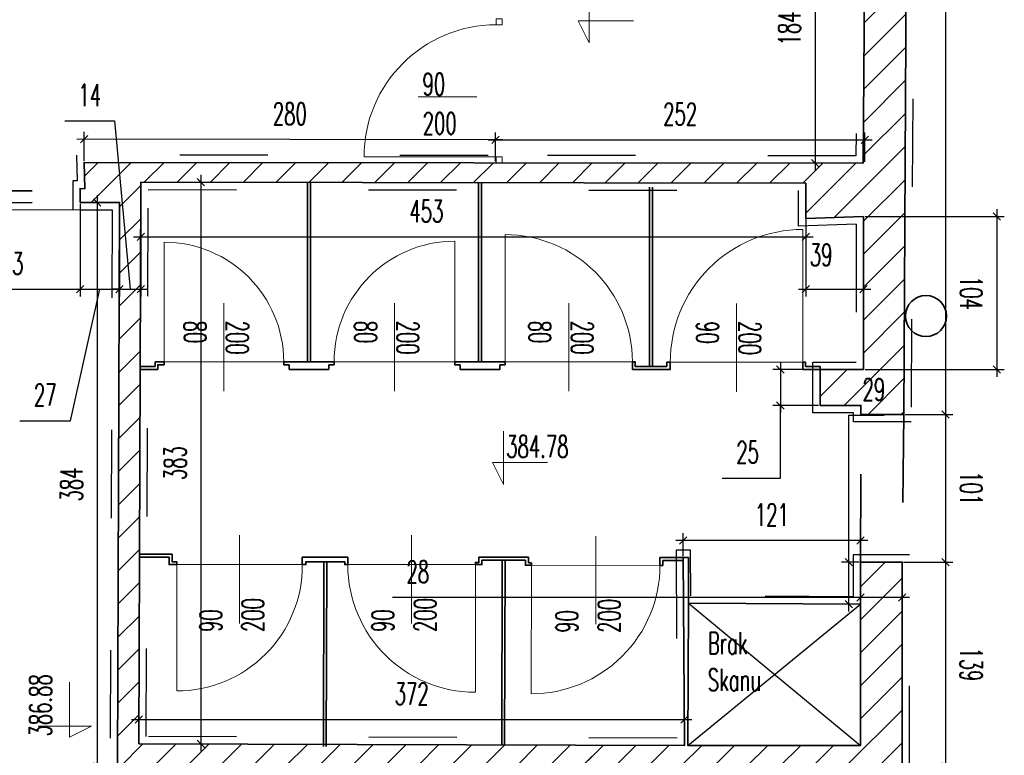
# Model space of a CAD drawing. Header units: millimetres. Extents: x 19887 to 192597, y -14203 to 39042.
# Tile 250 of 256: x 81637 to 82307, y -8959 to -8458. Entities that reach past the tile are written whole.
import ezdxf

# ---------------------------------------------------------------- set-up
doc = ezdxf.new("R2010")
doc.units = ezdxf.units.MM
doc.linetypes.add('ACAD_ISO03W100', pattern=[30, 12, -18])
doc.layers.get('Defpoints').update_dxf_attribs({"color": 4})
for name, color, linetype, lineweight in [('Basen_rzut_poziom_1_obrys', 252, 'Continuous', 35), ('Drzwi', 2, 'Continuous', 5), ('koty wysokościowe', 252, 'Continuous', 0), ('Schody', 252, 'Continuous', 5), ('Ściany', 7, 'Continuous', 25)]:
    doc.layers.add(name, color=color, linetype=linetype, lineweight=lineweight)
for name, color, linetype in [('Opis', 252, 'Continuous'), ('Sufit podwieszany', 252, 'Continuous'), ('Wymiarowanie', 3, 'Continuous'), ('Wypełnienie', 252, 'Continuous')]:
    doc.layers.add(name, color=color, linetype=linetype)
doc.styles.add('ROMANS', font='romans.shx', dxfattribs={"width": 0.6})
doc.styles.get("Standard").update_dxf_attribs({"font": 'arial.ttf'})
doc.dimstyles.new('000001FB70622F18', dxfattribs={"dimtxt": 20, "dimasz": 5, "dimexe": 5, "dimexo": 1, "dimgap": 20, "dimtad": 1, "dimtoh": 1, "dimdec": 0, "dimtxsty": 'Standard', "dimblk": 'OBLIQUE', "dimcen": 0, "dimdle": 5, "dimclrd": 252, "dimclre": 252, "dimclrt": 252, "dimadec": 0, "dimazin": 0, "dimtfac": 1, "dimtdec": 0, "dimtmove": 0, "dimatfit": 3, "dimldrblk": 'OBLIQUE', "dimfxl": 150, "dimfxlon": 1, "dimlwd": 25, "dimlwe": 25, "dimarcsym": 1})
pattern_1 = [(45, (3252.028, -2175.285), (-11.22532, 11.22532), [])]

# ---------------------------------------------------------------- blocks, each defined once
blk = doc.blocks.new('_Oblique')
at = {"color": 0, "linetype": 'ByBlock', "lineweight": -2}
blk.add_line((-0.5, -0.5), (0.5, 0.5), dxfattribs=at)
blk = doc.blocks.new('*D622')
at = {"layer": 'Defpoints', "color": 0}
for p in [(3100.1, -3823.08), (3192.81, -3822.54), (3192.81, -3881.63)]:
    blk.add_point(p, dxfattribs=at)
at = {"layer": 'Wymiarowanie', "color": 252, "linetype": 'Continuous', "lineweight": 25}
for p, q in [((3100.1, -3824.08), (3100.1, -3886.63)), ((3192.81, -3823.54), (3192.81, -3886.63)), ((3095.1, -3881.63), (3197.81, -3881.63))]:
    blk.add_line(p, q, dxfattribs=at)
at = {"layer": 'Wymiarowanie', "color": 252, "linetype": 'ByBlock', "lineweight": 25, "xscale": 5, "yscale": 5, "zscale": 5, "rotation": 180}
blk.add_blockref('_Oblique', (3100.1, -3881.63), dxfattribs=at)
at = {"layer": 'Wymiarowanie', "color": 252, "linetype": 'ByBlock', "lineweight": 25, "xscale": 5, "yscale": 5, "zscale": 5}
blk.add_blockref('_Oblique', (3192.81, -3881.63), dxfattribs=at)
at = {"layer": 'Wymiarowanie', "color": 252, "insert": (3146.45, -3864.13), "char_height": 15, "attachment_point": 5, "style": 'ROMANS'}
blk.add_mtext('93', dxfattribs=at)
blk = doc.blocks.new('*D624')
at = {"layer": 'Defpoints', "color": 0}
for p in [(3192.81, -3822.54), (3219.72, -3822.54), (3219.72, -3881.63)]:
    blk.add_point(p, dxfattribs=at)
at = {"layer": 'Wymiarowanie', "color": 252, "linetype": 'Continuous', "lineweight": 25}
for p, q in [((3192.81, -3823.54), (3192.81, -3886.63)), ((3219.72, -3823.54), (3219.72, -3886.63)), ((3186.33, -3971.22), (3206.26, -3881.63)), ((3187.81, -3881.63), (3224.72, -3881.63)), ((3151.76, -3971.22), (3186.33, -3971.22))]:
    blk.add_line(p, q, dxfattribs=at)
at = {"layer": 'Wymiarowanie', "color": 252, "linetype": 'ByBlock', "lineweight": 25, "xscale": 5, "yscale": 5, "zscale": 5, "rotation": 180}
blk.add_blockref('_Oblique', (3192.81, -3881.63), dxfattribs=at)
at = {"layer": 'Wymiarowanie', "color": 252, "linetype": 'ByBlock', "lineweight": 25, "xscale": 5, "yscale": 5, "zscale": 5}
blk.add_blockref('_Oblique', (3219.72, -3881.63), dxfattribs=at)
at = {"layer": 'Wymiarowanie', "color": 252, "insert": (3169.05, -3953.72), "char_height": 15, "attachment_point": 5, "style": 'ROMANS'}
blk.add_mtext('27', dxfattribs=at)
blk = doc.blocks.new('*D625')
at = {"layer": 'Defpoints', "color": 0}
for p in [(3234.22, -3808.84), (3219.72, -3822.54), (3234.22, -3881.63)]:
    blk.add_point(p, dxfattribs=at)
at = {"layer": 'Wymiarowanie', "color": 252, "linetype": 'Continuous', "lineweight": 25}
for p, q in [((3182.44, -3766.93), (3216.15, -3766.93)), ((3216.15, -3766.93), (3226.97, -3881.63)), ((3234.22, -3809.84), (3234.22, -3886.63)), ((3219.72, -3823.54), (3219.72, -3886.63)), ((3214.72, -3881.63), (3239.22, -3881.63)), ((3219.72, -3881.63), (3214.72, -3881.63)), ((3234.22, -3881.63), (3239.22, -3881.63))]:
    blk.add_line(p, q, dxfattribs=at)
at = {"layer": 'Wymiarowanie', "color": 252, "linetype": 'ByBlock', "lineweight": 25, "xscale": 5, "yscale": 5, "zscale": 5}
blk.add_blockref('_Oblique', (3219.72, -3881.63), dxfattribs=at)
at = {"layer": 'Wymiarowanie', "color": 252, "linetype": 'ByBlock', "lineweight": 25, "xscale": 5, "yscale": 5, "zscale": 5, "rotation": 180}
blk.add_blockref('_Oblique', (3234.22, -3881.63), dxfattribs=at)
at = {"layer": 'Wymiarowanie', "color": 252, "insert": (3199.3, -3749.43), "char_height": 15, "attachment_point": 5, "style": 'ROMANS'}
blk.add_mtext('14', dxfattribs=at)
blk = doc.blocks.new('*D627')
at = {"layer": 'Defpoints', "color": 0}
for p in [(3686.94, -3809.36), (3726.31, -3832.15), (3726.31, -3881.63)]:
    blk.add_point(p, dxfattribs=at)
at = {"layer": 'Wymiarowanie', "color": 252, "linetype": 'Continuous', "lineweight": 25}
for p, q in [((3686.94, -3810.36), (3686.94, -3886.63)), ((3726.31, -3833.15), (3726.31, -3886.63)), ((3681.94, -3881.63), (3731.31, -3881.63))]:
    blk.add_line(p, q, dxfattribs=at)
at = {"layer": 'Wymiarowanie', "color": 252, "linetype": 'ByBlock', "lineweight": 25, "xscale": 5, "yscale": 5, "zscale": 5, "rotation": 180}
blk.add_blockref('_Oblique', (3686.94, -3881.63), dxfattribs=at)
at = {"layer": 'Wymiarowanie', "color": 252, "linetype": 'ByBlock', "lineweight": 25, "xscale": 5, "yscale": 5, "zscale": 5}
blk.add_blockref('_Oblique', (3726.31, -3881.63), dxfattribs=at)
at = {"layer": 'Wymiarowanie', "color": 252, "insert": (3697.43, -3858.28), "char_height": 15, "attachment_point": 5, "style": 'ROMANS'}
blk.add_mtext('39', dxfattribs=at)
blk = doc.blocks.new('*D810')
at = {"layer": 'Defpoints', "color": 0}
for p in [(3755.74, -3308.78), (3753.7, -3966.93), (3782.17, -3966.93)]:
    blk.add_point(p, dxfattribs=at)
at = {"layer": 'Wymiarowanie', "color": 252, "linetype": 'Continuous', "lineweight": 25}
for p, q in [((3782.17, -3303.78), (3782.17, -3971.93)), ((3756.74, -3308.78), (3787.17, -3308.78)), ((3754.7, -3966.93), (3787.17, -3966.93))]:
    blk.add_line(p, q, dxfattribs=at)
at = {"layer": 'Wymiarowanie', "color": 252, "linetype": 'ByBlock', "lineweight": 25, "xscale": 5, "yscale": 5, "zscale": 5}
for p, rotation in [((3782.17, -3308.78), 90.00000000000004), ((3782.17, -3966.93), 270.0000000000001)]:
    blk.add_blockref('_Oblique', p, dxfattribs=dict(at, rotation=rotation))
at = {"layer": 'Wymiarowanie', "color": 252, "insert": (3799.67, -3637.85), "char_height": 15, "attachment_point": 5, "rotation": 270, "style": 'ROMANS'}
blk.add_mtext('658', dxfattribs=at)
blk = doc.blocks.new('*D819')
at = {"layer": 'Defpoints', "color": 0}
for p in [(3753.7, -3966.93), (3752.62, -4067.55), (3782.17, -4067.55)]:
    blk.add_point(p, dxfattribs=at)
at = {"layer": 'Wymiarowanie', "color": 252, "linetype": 'Continuous', "lineweight": 25}
for p, q in [((3782.17, -3961.93), (3782.17, -4072.55)), ((3754.7, -3966.93), (3787.17, -3966.93)), ((3753.62, -4067.55), (3787.17, -4067.55))]:
    blk.add_line(p, q, dxfattribs=at)
at = {"layer": 'Wymiarowanie', "color": 252, "linetype": 'ByBlock', "lineweight": 25, "xscale": 5, "yscale": 5, "zscale": 5}
for p, rotation in [((3782.17, -3966.93), 90), ((3782.17, -4067.55), 270)]:
    blk.add_blockref('_Oblique', p, dxfattribs=dict(at, rotation=rotation))
at = {"layer": 'Wymiarowanie', "color": 252, "insert": (3799.67, -4017.24), "char_height": 15, "attachment_point": 5, "rotation": 270, "style": 'ROMANS'}
blk.add_mtext('101', dxfattribs=at)
blk = doc.blocks.new('*D605')
at = {"layer": 'Defpoints', "color": 0}
for p in [(3752.62, -4067.55), (3752.62, -4206.88), (3782.17, -4206.88)]:
    blk.add_point(p, dxfattribs=at)
at = {"layer": 'Wymiarowanie', "color": 252, "linetype": 'Continuous', "lineweight": 25}
for p, q in [((3782.17, -4062.55), (3782.17, -4211.88)), ((3753.62, -4067.55), (3787.17, -4067.55)), ((3753.62, -4206.88), (3787.17, -4206.88))]:
    blk.add_line(p, q, dxfattribs=at)
at = {"layer": 'Wymiarowanie', "color": 252, "linetype": 'ByBlock', "lineweight": 25, "xscale": 5, "yscale": 5, "zscale": 5}
for p, rotation in [((3782.17, -4067.55), 90), ((3782.17, -4206.88), 270)]:
    blk.add_blockref('_Oblique', p, dxfattribs=dict(at, rotation=rotation))
at = {"layer": 'Wymiarowanie', "color": 252, "insert": (3799.67, -4137.22), "char_height": 15, "attachment_point": 5, "rotation": 270, "style": 'ROMANS'}
blk.add_mtext('139', dxfattribs=at)
blk = doc.blocks.new('*D816')
at = {"layer": 'Defpoints', "color": 0}
for p in [(3752.62, -4067.55), (3724.23, -4091.76), (3724.23, -4096.13)]:
    blk.add_point(p, dxfattribs=at)
at = {"layer": 'Wymiarowanie', "color": 252, "linetype": 'Continuous', "lineweight": 25}
for p, q in [((3752.62, -4068.55), (3752.62, -4096.76)), ((3724.23, -4095.13), (3724.23, -4086.76)), ((3724.23, -4091.76), (3405.5, -4091.76)), ((3757.62, -4091.76), (3719.23, -4091.76))]:
    blk.add_line(p, q, dxfattribs=at)
at = {"layer": 'Wymiarowanie', "color": 252, "linetype": 'ByBlock', "lineweight": 25, "xscale": 5, "yscale": 5, "zscale": 5, "rotation": 180}
blk.add_blockref('_Oblique', (3724.23, -4091.76), dxfattribs=at)
at = {"layer": 'Wymiarowanie', "color": 252, "linetype": 'ByBlock', "lineweight": 25, "xscale": 5, "yscale": 5, "zscale": 5}
blk.add_blockref('_Oblique', (3752.62, -4091.76), dxfattribs=at)
at = {"layer": 'Wymiarowanie', "color": 252, "insert": (3422.78, -4074.26), "char_height": 15, "attachment_point": 5, "style": 'ROMANS'}
blk.add_mtext('28', dxfattribs=at)
blk = doc.blocks.new('*D826')
at = {"layer": 'Defpoints', "color": 0}
for p in [(3603.53, -4052.86), (3603.53, -4064.53), (3724.23, -4096.13)]:
    blk.add_point(p, dxfattribs=at)
at = {"layer": 'Wymiarowanie', "color": 252, "linetype": 'Continuous', "lineweight": 25}
for p, q in [((3603.53, -4063.53), (3603.53, -4047.86)), ((3724.23, -4095.13), (3724.23, -4047.86)), ((3729.23, -4052.86), (3598.53, -4052.86))]:
    blk.add_line(p, q, dxfattribs=at)
at = {"layer": 'Wymiarowanie', "color": 252, "linetype": 'ByBlock', "lineweight": 25, "xscale": 5, "yscale": 5, "zscale": 5, "rotation": 180}
blk.add_blockref('_Oblique', (3603.53, -4052.86), dxfattribs=at)
at = {"layer": 'Wymiarowanie', "color": 252, "linetype": 'ByBlock', "lineweight": 25, "xscale": 5, "yscale": 5, "zscale": 5}
blk.add_blockref('_Oblique', (3724.23, -4052.86), dxfattribs=at)
at = {"layer": 'Wymiarowanie', "color": 252, "insert": (3663.88, -4035.36), "char_height": 15, "attachment_point": 5, "style": 'ROMANS'}
blk.add_mtext('121', dxfattribs=at)
blk = doc.blocks.new('*D827')
at = {"layer": 'Defpoints', "color": 0}
for p in [(3726.31, -3936.3), (3669.65, -3960.88), (3696.68, -3960.88)]:
    blk.add_point(p, dxfattribs=at)
at = {"layer": 'Wymiarowanie', "color": 252, "linetype": 'Continuous', "lineweight": 25}
for p, q in [((3669.65, -3931.3), (3669.65, -3965.88)), ((3725.31, -3936.3), (3664.65, -3936.3)), ((3695.68, -3960.88), (3664.65, -3960.88)), ((3669.65, -4010.27), (3669.65, -3960.88)), ((3630.07, -4010.27), (3669.65, -4010.27))]:
    blk.add_line(p, q, dxfattribs=at)
at = {"layer": 'Wymiarowanie', "color": 252, "linetype": 'ByBlock', "lineweight": 25, "xscale": 5, "yscale": 5, "zscale": 5}
for p, rotation in [((3669.65, -3936.3), 90), ((3669.65, -3960.88), 270)]:
    blk.add_blockref('_Oblique', p, dxfattribs=dict(at, rotation=rotation))
at = {"layer": 'Wymiarowanie', "color": 252, "insert": (3647.36, -3992.77), "char_height": 15, "attachment_point": 5, "style": 'ROMANS'}
blk.add_mtext('25', dxfattribs=at)
blk = doc.blocks.new('*D670')
at = {"layer": 'Defpoints', "color": 0}
for p in [(3195.52, -3779.6), (3195.5, -3795.34), (3475.58, -3795.59)]:
    blk.add_point(p, dxfattribs=at)
at = {"layer": 'Wymiarowanie', "color": 252, "linetype": 'Continuous', "lineweight": 25}
for p, q in [((3195.5, -3794.34), (3195.52, -3774.6)), ((3475.58, -3794.59), (3475.6, -3774.85)), ((3480.59, -3779.86), (3190.52, -3779.59))]:
    blk.add_line(p, q, dxfattribs=at)
at = {"layer": 'Wymiarowanie', "color": 252, "linetype": 'ByBlock', "lineweight": 25, "xscale": 5, "yscale": 5, "zscale": 5}
for p, rotation in [((3195.52, -3779.6), 179.9478378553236), ((3475.59, -3779.85), 359.9478378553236)]:
    blk.add_blockref('_Oblique', p, dxfattribs=dict(at, rotation=rotation))
at = {"layer": 'Wymiarowanie', "color": 252, "insert": (3335.57, -3762.22), "char_height": 15, "attachment_point": 5, "rotation": 359.94784, "style": 'ROMANS'}
blk.add_mtext('280', dxfattribs=at)
blk = doc.blocks.new('*D705')
at = {"layer": 'Defpoints', "color": 0}
for p in [(3219.72, -3822.54), (3204.45, -4206.75), (3218.25, -4206.75)]:
    blk.add_point(p, dxfattribs=at)
at = {"layer": 'Wymiarowanie', "color": 252, "linetype": 'Continuous', "lineweight": 25}
for p, q in [((3204.45, -3817.54), (3204.45, -4211.75)), ((3218.72, -3822.54), (3199.45, -3822.54)), ((3217.25, -4206.75), (3199.45, -4206.75))]:
    blk.add_line(p, q, dxfattribs=at)
at = {"layer": 'Wymiarowanie', "color": 252, "linetype": 'ByBlock', "lineweight": 25, "xscale": 5, "yscale": 5, "zscale": 5}
for p, rotation in [((3204.45, -3822.54), 90), ((3204.45, -4206.75), 270)]:
    blk.add_blockref('_Oblique', p, dxfattribs=dict(at, rotation=rotation))
at = {"layer": 'Wymiarowanie', "color": 252, "insert": (3186.95, -4014.64), "char_height": 15, "attachment_point": 5, "rotation": 90, "style": 'ROMANS'}
blk.add_mtext('384', dxfattribs=at)
blk = doc.blocks.new('*D981')
at = {"layer": 'Defpoints', "color": 0}
for p in [(3234.22, -3808.84), (3232.83, -4191.41), (3275.04, -4191.41)]:
    blk.add_point(p, dxfattribs=at)
at = {"layer": 'Wymiarowanie', "color": 252, "linetype": 'Continuous', "lineweight": 25}
for p, q in [((3275.04, -3803.84), (3275.04, -4196.41)), ((3235.22, -3808.84), (3280.04, -3808.84)), ((3233.83, -4191.41), (3280.04, -4191.41))]:
    blk.add_line(p, q, dxfattribs=at)
at = {"layer": 'Wymiarowanie', "color": 252, "linetype": 'ByBlock', "lineweight": 25, "xscale": 5, "yscale": 5, "zscale": 5}
for p, rotation in [((3275.04, -3808.84), 90), ((3275.04, -4191.41), 270)]:
    blk.add_blockref('_Oblique', p, dxfattribs=dict(at, rotation=rotation))
at = {"layer": 'Wymiarowanie', "color": 252, "insert": (3257.54, -4000.12), "char_height": 15, "attachment_point": 5, "rotation": 90, "style": 'ROMANS'}
blk.add_mtext('383', dxfattribs=at)
blk = doc.blocks.new('*D984')
at = {"layer": 'Defpoints', "color": 0}
for p in [(3234.22, -3808.84), (3686.94, -3809.36), (3686.94, -3846.04)]:
    blk.add_point(p, dxfattribs=at)
at = {"layer": 'Wymiarowanie', "color": 252, "linetype": 'Continuous', "lineweight": 25}
for p, q in [((3234.22, -3809.84), (3234.22, -3851.04)), ((3686.94, -3810.36), (3686.94, -3851.04)), ((3229.22, -3846.04), (3691.94, -3846.04))]:
    blk.add_line(p, q, dxfattribs=at)
at = {"layer": 'Wymiarowanie', "color": 252, "linetype": 'ByBlock', "lineweight": 25, "xscale": 5, "yscale": 5, "zscale": 5, "rotation": 180}
blk.add_blockref('_Oblique', (3234.22, -3846.04), dxfattribs=at)
at = {"layer": 'Wymiarowanie', "color": 252, "linetype": 'ByBlock', "lineweight": 25, "xscale": 5, "yscale": 5, "zscale": 5}
blk.add_blockref('_Oblique', (3686.94, -3846.04), dxfattribs=at)
at = {"layer": 'Wymiarowanie', "color": 252, "insert": (3428.62, -3828.54), "char_height": 15, "attachment_point": 5, "style": 'ROMANS'}
blk.add_mtext('453', dxfattribs=at)
blk = doc.blocks.new('*D983')
at = {"layer": 'Defpoints', "color": 0}
for p in [(3604.37, -4174.67), (3232.83, -4191.41), (3604.37, -4192.52)]:
    blk.add_point(p, dxfattribs=at)
at = {"layer": 'Wymiarowanie', "color": 252, "linetype": 'Continuous', "lineweight": 25}
for p, q in [((3232.83, -4190.41), (3232.83, -4169.67)), ((3604.37, -4191.52), (3604.37, -4169.67)), ((3227.83, -4174.67), (3609.37, -4174.67))]:
    blk.add_line(p, q, dxfattribs=at)
at = {"layer": 'Wymiarowanie', "color": 252, "linetype": 'ByBlock', "lineweight": 25, "xscale": 5, "yscale": 5, "zscale": 5, "rotation": 180}
blk.add_blockref('_Oblique', (3232.83, -4174.67), dxfattribs=at)
at = {"layer": 'Wymiarowanie', "color": 252, "linetype": 'ByBlock', "lineweight": 25, "xscale": 5, "yscale": 5, "zscale": 5}
blk.add_blockref('_Oblique', (3604.37, -4174.67), dxfattribs=at)
at = {"layer": 'Wymiarowanie', "color": 252, "insert": (3418.6, -4157.17), "char_height": 15, "attachment_point": 5, "style": 'ROMANS'}
blk.add_mtext('372', dxfattribs=at)
blk = doc.blocks.new('*D987')
at = {"layer": 'Defpoints', "color": 0}
for p in [(3716.28, -4067.55), (3724.23, -4067.55), (3724.23, -4096.13)]:
    blk.add_point(p, dxfattribs=at)
at = {"layer": 'Wymiarowanie', "color": 252, "linetype": 'Continuous', "lineweight": 25}
for p, q in [((3716.28, -4067.55), (3716.28, -3967.55)), ((3716.28, -3967.55), (3740.42, -3967.55)), ((3716.28, -4101.13), (3716.28, -4062.55)), ((3723.23, -4067.55), (3711.28, -4067.55)), ((3723.23, -4096.13), (3711.28, -4096.13))]:
    blk.add_line(p, q, dxfattribs=at)
at = {"layer": 'Wymiarowanie', "color": 252, "linetype": 'ByBlock', "lineweight": 25, "xscale": 5, "yscale": 5, "zscale": 5}
for p, rotation in [((3716.28, -4067.55), 90), ((3716.28, -4096.13), 270)]:
    blk.add_blockref('_Oblique', p, dxfattribs=dict(at, rotation=rotation))
at = {"layer": 'Wymiarowanie', "color": 252, "insert": (3733.35, -3950.05), "char_height": 15, "attachment_point": 5, "style": 'ROMANS'}
blk.add_mtext('29', dxfattribs=at)
blk = doc.blocks.new('*D1000')
at = {"layer": 'Defpoints', "color": 0}
for p in [(3727.38, -3612.32), (3693.29, -3795.82), (3727.21, -3795.82)]:
    blk.add_point(p, dxfattribs=at)
at = {"layer": 'Wymiarowanie', "color": 252, "linetype": 'Continuous', "lineweight": 25}
for p, q in [((3693.29, -3607.32), (3693.29, -3800.82)), ((3726.38, -3612.32), (3688.29, -3612.32)), ((3726.21, -3795.82), (3688.29, -3795.82))]:
    blk.add_line(p, q, dxfattribs=at)
at = {"layer": 'Wymiarowanie', "color": 252, "linetype": 'ByBlock', "lineweight": 25, "xscale": 5, "yscale": 5, "zscale": 5}
for p, rotation in [((3693.29, -3612.32), 90), ((3693.29, -3795.82), 270)]:
    blk.add_blockref('_Oblique', p, dxfattribs=dict(at, rotation=rotation))
at = {"layer": 'Wymiarowanie', "color": 252, "insert": (3675.79, -3704.07), "char_height": 15, "attachment_point": 5, "rotation": 90, "style": 'ROMANS'}
blk.add_mtext('184', dxfattribs=at)
blk = doc.blocks.new('*D1001')
at = {"layer": 'Defpoints', "color": 0}
for p in [(3727.21, -3779.86), (3475.58, -3795.59), (3727.21, -3795.82)]:
    blk.add_point(p, dxfattribs=at)
at = {"layer": 'Wymiarowanie', "color": 252, "linetype": 'Continuous', "lineweight": 25}
for p, q in [((3475.58, -3794.59), (3475.58, -3774.86)), ((3727.21, -3794.82), (3727.21, -3774.86)), ((3470.58, -3779.86), (3732.21, -3779.86))]:
    blk.add_line(p, q, dxfattribs=at)
at = {"layer": 'Wymiarowanie', "color": 252, "linetype": 'ByBlock', "lineweight": 25, "xscale": 5, "yscale": 5, "zscale": 5, "rotation": 180}
blk.add_blockref('_Oblique', (3475.58, -3779.86), dxfattribs=at)
at = {"layer": 'Wymiarowanie', "color": 252, "linetype": 'ByBlock', "lineweight": 25, "xscale": 5, "yscale": 5, "zscale": 5}
blk.add_blockref('_Oblique', (3727.21, -3779.86), dxfattribs=at)
at = {"layer": 'Wymiarowanie', "color": 252, "insert": (3601.4, -3762.36), "char_height": 15, "attachment_point": 5, "style": 'ROMANS'}
blk.add_mtext('252', dxfattribs=at)
blk = doc.blocks.new('*D1021')
at = {"layer": 'Defpoints', "color": 0}
for p in [(3726.31, -3832.15), (3726.31, -3936.3), (3817.17, -3936.3)]:
    blk.add_point(p, dxfattribs=at)
at = {"layer": 'Schody', "color": 252, "linetype": 'Continuous', "lineweight": 25}
for p, q in [((3817.17, -3827.15), (3817.17, -3941.3)), ((3727.31, -3832.15), (3822.17, -3832.15)), ((3727.31, -3936.3), (3822.17, -3936.3))]:
    blk.add_line(p, q, dxfattribs=at)
at = {"layer": 'Schody', "color": 252, "linetype": 'ByBlock', "lineweight": 25, "xscale": 5, "yscale": 5, "zscale": 5}
for p, rotation in [((3817.17, -3832.15), 90), ((3817.17, -3936.3), 270)]:
    blk.add_blockref('_Oblique', p, dxfattribs=dict(at, rotation=rotation))
at = {"layer": 'Schody', "color": 252, "insert": (3799.67, -3884.23), "char_height": 15, "attachment_point": 5, "rotation": 270, "style": 'ROMANS'}
blk.add_mtext('104', dxfattribs=at)
blk = doc.blocks.new('G$CF5E15B28')
at = {"layer": 'Wypełnienie'}
h = blk.add_hatch(dxfattribs=at)
h.set_pattern_fill('ANSI31', color=253, scale=5, angle=90)
h.set_pattern_definition(pattern_1)
h.paths.add_polyline_path([(3578.23, -4396.67), (3543.23, -4397.09), (3539.56, -4291.27), (3541.88, -4206.88), (3527.42, -4206.75), (3528.25, -4396.96), (3232.09, -4395.8), (3232.32, -4313.58), (3217.85, -4313.55), (3217.52, -4395.93), (3211.15, -4395.93), (3211.15, -4415.44), (3207.56, -4415.44), (3207.56, -4424.63), (3581.09, -4425.12), (3581.09, -4415.71), (3578.23, -4415.71)])
h.paths.add_polyline_path([(3755.74, -3308.78), (3486.81, -3309.09), (3488.31, -3076.48), (3530.12, -3077.03), (3529.84, -3061.07), (3404.67, -3062.06), (3406.92, -2818.27), (3390.85, -2818.27), (3390.51, -3061.83), (3098.96, -3060.48), (3100.57, -2981.54), (3087.74, -2981.54), (3087.74, -2976.28), (3080.96, -2976.28), (3082.84, -3546.23), (3092.74, -3546.23), (3092.73, -3546.27), (3099.02, -3546.27), (3099.03, -3494.67), (3138.22, -3494.67), (3138.22, -3483.22), (3134.86, -3483.22), (3134.86, -3480.28), (3095.73, -3481.41), (3099.77, -3076.57), (3465.46, -3072.29), (3470.12, -3478.5), (3234.09, -3479.83), (3234.09, -3492.44), (3512.85, -3494.02), (3512.85, -3484.53), (3509.73, -3484.53), (3509.73, -3479.01), (3487.47, -3479.08), (3486.81, -3320.9), (3728.23, -3320.9), (3728.23, -3480.27), (3598.83, -3479.64), (3598.83, -3484.04), (3595.43, -3484.04), (3595.43, -3494.33), (3728.23, -3494.33), (3726.05, -3795.82), (3195.5, -3795.34), (3195.94, -3813.22), (3192.81, -3813.07), (3192.81, -3822.54), (3219.72, -3822.54), (3218.25, -4206.75), (3527.42, -4206.75), (3541.88, -4206.88), (3752.62, -4206.88), (3752.62, -4067.55), (3724.23, -4067.55), (3724.23, -4192.53), (3232.83, -4191.41), (3234.22, -3808.84), (3686.94, -3809.36), (3686.94, -3833.52), (3726.31, -3832.15), (3726.31, -3936.3), (3696.68, -3936.3), (3696.68, -3960.88), (3724.51, -3960.88), (3724.51, -3966.93), (3753.7, -3966.93), (3755.09, -3709.46)])
h = blk.add_hatch(dxfattribs=at)
h.set_pattern_fill('ANSI31', color=253, scale=5, angle=90)
h.set_pattern_definition(pattern_1)
h.paths.add_polyline_path([(3754.62, -3796.03), (3726.05, -3795.82), (3195.5, -3795.34), (3195.94, -3813.22), (3192.81, -3813.07), (3192.81, -3822.54), (3219.72, -3822.54), (3218.25, -4206.75), (3527.42, -4206.75), (3541.88, -4206.88), (3752.62, -4206.88), (3752.62, -4067.55), (3724.23, -4067.55), (3724.23, -4192.53), (3232.83, -4191.41), (3234.22, -3808.84), (3686.94, -3809.36), (3686.94, -3833.52), (3726.31, -3832.15), (3726.31, -3936.3), (3696.68, -3936.3), (3696.68, -3960.88), (3724.51, -3960.88), (3724.51, -3966.93), (3753.7, -3966.93)])
at = {"layer": 'Basen_rzut_poziom_1_obrys', "color": 253, "elevation": 0}
for points in [[(3756.48, -3451.98), (3753.7, -3966.93), (3724.51, -3966.93), (3724.51, -3960.88), (3696.68, -3960.88)], [(3601.66, -3494.33), (3728.23, -3494.33), (3726.05, -3795.82), (3195.5, -3795.34), (3195.94, -3813.22), (3192.81, -3813.07), (3192.81, -3822.54)], [(3232.83, -4191.41), (3234.22, -3808.84)], [(3234.22, -3808.84), (3686.94, -3809.36)], [(3347.7, -3931.18), (3347.7, -3931.18), (3347.7, -3808.97)], [(3349.7, -3931.18), (3349.7, -3931.18), (3349.7, -3808.97)], [(3464.16, -3931.18), (3464.16, -3931.18), (3464.16, -3808.97)], [(3466.16, -3931.18), (3466.16, -3931.18), (3466.16, -3808.97)], [(3580.64, -3934.35), (3580.64, -3934.35), (3580.64, -3812.14)], [(3582.64, -3934.35), (3582.64, -3934.35), (3582.64, -3812.14)], [(3726.31, -3832.15), (3686.94, -3833.52), (3686.94, -3809.36)], [(3192.81, -3822.54), (3219.72, -3822.54), (3218.25, -4206.75)], [(3721.31, -3832.15), (3721.31, -3832.33)], [(3726.31, -3832.15), (3726.31, -3936.3)], [(3726.48, -3837.15), (3726.31, -3837.16)], [(3233.75, -3936.35), (3245.68, -3936.35), (3245.68, -3933.18), (3249.96, -3933.18)], [(3233.75, -3936.35), (3233.75, -3934.35), (3244.02, -3934.35)], [(3244.02, -3934.35), (3244.02, -3931.18)], [(3244.02, -3931.18), (3245.68, -3931.18)], [(3245.68, -3931.18), (3249.96, -3931.18), (3249.96, -3933.18)], [(3245.68, -3933.18), (3245.68, -3933.18), (3249.96, -3933.18), (3249.96, -3933.18)], [(3335.22, -3931.18), (3331.47, -3931.18)], [(3335.22, -3933.18), (3331.47, -3933.18), (3331.47, -3931.18)], [(3335.22, -3931.18), (3362.17, -3931.18)], [(3335.22, -3936.35), (3362.17, -3936.35), (3362.17, -3933.18)], [(3335.22, -3936.35), (3335.22, -3933.18)], [(3362.17, -3931.18), (3362.17, -3931.18), (3365.74, -3931.18)], [(3362.17, -3933.18), (3365.74, -3933.18), (3365.74, -3931.18)], [(3451.68, -3931.18), (3447.94, -3931.18)], [(3451.68, -3933.18), (3447.94, -3933.18), (3447.94, -3931.18)], [(3451.68, -3931.18), (3478.64, -3931.18)], [(3451.68, -3936.35), (3478.64, -3936.35), (3478.64, -3933.18)], [(3451.68, -3936.35), (3451.68, -3933.18)], [(3478.64, -3931.18), (3482.21, -3931.18)], [(3478.64, -3933.18), (3482.21, -3933.18), (3482.21, -3931.18)], [(3568.88, -3934.35), (3568.88, -3931.18), (3570.88, -3931.18), (3570.88, -3934.35)], [(3568.88, -3936.35), (3568.88, -3934.35)], [(3570.88, -3934.35), (3592.41, -3934.35)], [(3592.41, -3934.35), (3592.41, -3931.47), (3594.41, -3931.47)], [(3594.41, -3931.47), (3594.7, -3931.47), (3594.7, -3936.35), (3594.41, -3936.35)], [(3696.68, -3936.3), (3684.88, -3936.3), (3684.88, -3931.47)], [(3686.88, -3934.3), (3686.88, -3934.3), (3686.88, -3931.47), (3684.88, -3931.47)], [(3696.68, -3936.3), (3696.68, -3934.3), (3686.88, -3934.3)], [(3568.88, -3936.35), (3594.41, -3936.35)], [(3696.68, -3960.88), (3696.68, -3936.3), (3726.31, -3936.3)], [(3233.29, -4064.22), (3233.29, -4062.22), (3253.43, -4062.22), (3255.43, -4062.22), (3255.43, -4067.28)], [(3233.29, -4064.22), (3233.29, -4064.22), (3253.43, -4064.22), (3253.43, -4069.28), (3258.56, -4069.28)], [(3255.43, -4067.28), (3258.56, -4067.28)], [(3258.56, -4067.28), (3258.56, -4069.28)], [(3344.12, -4067.29), (3344.12, -4067.29), (3344.12, -4064.22)], [(3344.12, -4064.22), (3344.6, -4064.22)], [(3344.12, -4069.28), (3346.6, -4069.28), (3346.6, -4067.28), (3373.06, -4067.28), (3373.06, -4067.28), (3373.06, -4069.28), (3375.06, -4069.28)], [(3344.12, -4069.28), (3344.12, -4067.29)], [(3344.6, -4064.22), (3375.06, -4064.22)], [(3358.83, -4067.28), (3358.46, -4193.21)], [(3360.83, -4067.28), (3360.46, -4193.21)], [(3375.06, -4064.22), (3375.06, -4069.28)], [(3466.44, -4064.22), (3464.44, -4064.22), (3464.44, -4067.73), (3464.44, -4067.73), (3462.01, -4067.73), (3462.01, -4069.28)], [(3466.44, -4066.22), (3466.44, -4069.28), (3462.01, -4069.28)], [(3466.44, -4064.22), (3496.1, -4064.22)], [(3466.44, -4066.22), (3496.1, -4066.22)], [(3480.27, -4066.22), (3479.89, -4192.15)], [(3482.27, -4066.22), (3481.89, -4192.15)], [(3498.1, -4068.07), (3498.1, -4068.07), (3498.1, -4064.22), (3496.1, -4064.22)], [(3496.1, -4066.22), (3496.1, -4069.73), (3500.17, -4069.73)], [(3498.1, -4068.07), (3500.17, -4068.07), (3500.17, -4069.73)], [(3581.09, -4415.71), (3578.23, -4415.71), (3578.23, -4396.67), (3543.23, -4397.09), (3539.56, -4291.27), (3541.88, -4206.88), (3752.62, -4206.88), (3752.62, -4067.55), (3724.23, -4067.55), (3724.23, -4096.13), (3607.02, -4095.47)], [(3603.67, -4095.45), (3603.53, -4064.53), (3587.69, -4064.53)], [(3587.69, -4064.53), (3587.69, -4069.73)], [(3587.69, -4068.9), (3587.69, -4069.9), (3589.69, -4069.9)], [(3589.69, -4069.9), (3589.69, -4066.53), (3603.53, -4066.47)], [(3607.02, -4095.47), (3607.02, -4064.52), (3603.53, -4064.53)], [(3603.67, -4095.45), (3604.37, -4192.52), (3232.83, -4191.41)], [(3607.02, -4095.47), (3606.73, -4192.53), (3724.23, -4192.53), (3724.23, -4096.13)], [(3237.83, -4191.43), (3237.83, -4191.43)]]:
    blk.add_lwpolyline(points, dxfattribs=at)
at = {"layer": 'Basen_rzut_poziom_1_obrys', "color": 253, "linetype": 'ACAD_ISO03W100', "ltscale": 5, "elevation": 0}
for points in [[(3100.1, -3814.69), (3192.81, -3814.69)], [(3100.1, -3823.08), (3192.81, -3822.54)], [(3724.23, -4067.55), (3724.51, -3966.93)], [(3753.7, -3966.93), (3752.62, -4067.55)]]:
    blk.add_lwpolyline(points, dxfattribs=at)
at = {"layer": 'Basen_rzut_poziom_1_obrys', "color": 253, "elevation": 0}
blk.add_lwpolyline([(3344.6, -4067.28), (3344.6, -4067.28)], close=True, dxfattribs=at)
at = {"layer": 'Basen_rzut_poziom_1_obrys', "color": 253}
blk.add_circle((3768.8, -3899.97, 0), 13.99, dxfattribs=at)
at = {"layer": 'Drzwi', "color": 253, "elevation": 0}
for points in [[(3476.13, -3701.6), (3476.13, -3701.6), (3480.13, -3701.6), (3480.13, -3697.6), (3476.13, -3697.6), (3476.13, -3701.6)], [(3463.07, -3750.67), (3423.07, -3750.67)], [(3386.13, -3791.6), (3476.13, -3791.6)], [(3480.13, -3795.6), (3480.13, -3791.6), (3476.13, -3791.6), (3476.13, -3795.59)], [(3684.88, -3931.47), (3684.88, -3841)], [(3482.21, -3931.18), (3482.21, -3844.51)], [(3249.96, -3931.18), (3249.96, -3849.67)], [(3447.94, -3848.98), (3447.94, -3931.18)], [(3290.72, -3931.18), (3290.72, -3891.18)], [(3406.84, -3931.18), (3406.84, -3891.18)], [(3525.54, -3931.18), (3525.54, -3891.18)], [(3639.72, -3931.47), (3639.72, -3891.47)], [(3249.96, -3931.18), (3331.47, -3931.18)], [(3290.72, -3931.18), (3290.72, -3951.18)], [(3365.74, -3931.18), (3447.94, -3931.18)], [(3406.84, -3931.18), (3406.84, -3951.18)], [(3482.21, -3931.18), (3568.88, -3931.18)], [(3525.54, -3931.18), (3525.54, -3951.18)], [(3594.55, -3931.47), (3684.88, -3931.47)], [(3639.72, -3931.47), (3639.72, -3951.47)], [(3301.34, -4069.28), (3301.34, -4049.28)], [(3418.53, -4069.28), (3418.53, -4049.28)], [(3543.93, -4069.82), (3543.93, -4049.82)], [(3258.56, -4069.28), (3258.56, -4155.33)], [(3258.56, -4069.28), (3344.12, -4069.28)], [(3301.34, -4069.28), (3301.34, -4109.28)], [(3375.06, -4069.28), (3462.01, -4069.28)], [(3418.53, -4069.28), (3418.53, -4109.28)], [(3462.01, -4156.22), (3462.01, -4069.28), (3462.01, -4069.28)], [(3500.17, -4069.73), (3500, -4157.25)], [(3500.17, -4069.73), (3587.69, -4069.9)], [(3543.93, -4069.82), (3543.93, -4109.82)]]:
    blk.add_lwpolyline(points, dxfattribs=at)
at = {"layer": 'Drzwi', "color": 253}
for centre, radius, start, end in [((3476.13, -3791.6, 0), 90, 90, 180), ((3684.88, -3931.18, 0), 90.18, 90, 180.18699), ((3482.21, -3931.18, 0), 86.67, 0, 90), ((3249.96, -3931.18, 0), 81.5, 0, 90), ((3447.94, -3931.18, 0), 82.19, 90, 180), ((3258.58, -4069.79, 0), 85.54, 269.9837, 0.34209), ((3462.01, -4069.28, 0), 86.94, 180, 270), ((3500.17, -4069.73, 0), 87.51, 269.88993, 0.00004)]:
    blk.add_arc(centre, radius, start, end, dxfattribs=at)
at = {"layer": 'koty wysokościowe', "color": 253, "elevation": 0}
for points in [[(3539.56, -3677.65), (3539.56, -3713.88)], [(3532.06, -3698.88), (3539.56, -3698.88)], [(3539.56, -3713.88), (3532.06, -3698.88)], [(3539.56, -3698.88), (3569.56, -3698.88)], [(3481.07, -3978.4), (3481.07, -4014.63)], [(3473.57, -3999.63), (3481.07, -3999.63)], [(3481.07, -4014.63), (3473.57, -3999.63)], [(3481.07, -3999.63), (3511.07, -3999.63)], [(3185.53, -4179.38), (3185.53, -4149.38)], [(3164.29, -4179.38), (3200.53, -4179.38)], [(3185.53, -4186.88), (3185.53, -4179.38)], [(3200.53, -4179.38), (3185.53, -4186.88)]]:
    blk.add_lwpolyline(points, dxfattribs=at)
at = {"layer": 'Opis', "color": 253, "elevation": 0}
for points in [[(3606.73, -4192.53), (3724.23, -4096.13)], [(3607.02, -4095.47), (3724.23, -4192.53)]]:
    blk.add_lwpolyline(points, dxfattribs=at)
at = {"layer": 'Sufit podwieszany', "color": 253, "linetype": 'ACAD_ISO03W100', "ltscale": 5, "elevation": 0}
for points in [[(3761.48, -3452.01), (3758.67, -3971.93), (3719.51, -3971.93), (3719.51, -3965.88), (3691.68, -3965.88)], [(3722.35, -3625.66), (3721.09, -3790.89), (3470.61, -3790.59)], [(3470.61, -3790.59), (3190.38, -3790.33), (3190.81, -3807.97), (3187.81, -3807.83), (3187.81, -3827.57)], [(3237.85, -4186.43), (3239.2, -3813.84)], [(3239.2, -3813.84), (3681.94, -3814.35)], [(3721.31, -3837.33), (3681.94, -3838.7), (3681.94, -3814.35)], [(3192.81, -3827.54), (3087.94, -3828.08), (3082.6, -4384.64)], [(3192.81, -3827.54), (3214.7, -3827.54), (3213.25, -4206.73)], [(3721.31, -3837.33), (3721.31, -3931.3)], [(3691.68, -3965.88), (3691.68, -3931.3), (3721.31, -3931.3)], [(3598.72, -4059.53), (3599.33, -4187.51), (3237.85, -4186.43)], [(3586.09, -4415.71), (3583.23, -4391.61), (3548.06, -4392.03), (3544.56, -4291.25), (3546.74, -4211.88), (3757.62, -4211.88), (3757.62, -4062.55), (3719.23, -4062.55), (3719.23, -4091.1), (3608.64, -4090.47), (3608.5, -4059.53), (3598.72, -4059.53)]]:
    blk.add_lwpolyline(points, dxfattribs=at)
at = {"layer": 'Ściany', "color": 253}
blk.add_circle((3768.8, -3899.97, 0), 13.99, dxfattribs=at)
at = {"layer": 'Drzwi', "color": 253, "char_height": 15, "width": 190.2964, "attachment_point": 1, "style": 'ROMANS'}
for s, insert in [('90', (3035.34, -3733.45, 0)), ('90', (3425.97, -3734.58, 0)), ('200', (3035.34, -3746.78, 0)), ('200', (3426.08, -3761.23, 0))]:
    blk.add_mtext(s, dxfattribs=dict(at, insert=insert))
at = {"layer": 'Drzwi', "color": 253, "char_height": 15, "width": 190.2964, "style": 'ROMANS'}
for s, insert, attachment_point, rotation in [('80', (3263.65, -3903.1, 0), 7, 270), ('200', (3292.37, -3903.1, 0), 7, 270), ('80', (3379.77, -3903.1, 0), 7, 270), ('200', (3408.49, -3903.1, 0), 7, 270), ('80', (3498.47, -3903.1, 0), 7, 270), ('200', (3527.2, -3903.1, 0), 7, 270), ('90', (3612.64, -3903.39, 0), 7, 270), ('200', (3641.37, -3903.39, 0), 7, 270), ('90', (3274.27, -4115.18, 0), 1, 90), ('200', (3302.99, -4115.18, 0), 1, 90), ('90', (3391.46, -4115.18, 0), 1, 90), ('200', (3420.19, -4115.18, 0), 1, 90), ('90', (3516.86, -4115.72, 0), 1, 90), ('200', (3545.58, -4115.72, 0), 1, 90)]:
    blk.add_mtext(s, dxfattribs=dict(at, insert=insert, attachment_point=attachment_point, rotation=rotation))
at = {"layer": 'koty wysokościowe', "color": 253, "insert": (3158.29, -4186.39, 0), "char_height": 15, "width": 21553.2844, "attachment_point": 1, "rotation": 90, "style": 'ROMANS'}
blk.add_mtext('386.88', dxfattribs=at)
at = {"layer": 'koty wysokościowe', "color": 253, "insert": (3482.96, -3981.3, 0), "char_height": 15, "width": 21553.2844, "attachment_point": 1, "style": 'ROMANS'}
blk.add_mtext('384.78', dxfattribs=at)
at = {"layer": 'Opis', "color": 253, "insert": (3620.23, -4115.31, 0), "char_height": 15, "width": 190.2964, "attachment_point": 1, "style": 'ROMANS'}
blk.add_mtext('Brak \\PSkanu', dxfattribs=at)
at = {"layer": 'Schody', "color": 253}
dim = blk.add_linear_dim(base=(3817.17, -3936.3, 0), p1=(3726.31, -3832.15, 0), p2=(3726.31, -3936.3, 0), angle=90, dimstyle='000001FB70622F18', override={"dimtxt": 15, "dimgap": 10, "dimtxsty": 'ROMANS'}, dxfattribs=at)
dim.commit()
dim.dimension.update_dxf_attribs({"geometry": '*D1021', "text_midpoint": (3799.67, -3884.23, 0)})
at = {"layer": 'Wymiarowanie', "color": 253}
for base, p1, p2, angle, override, picture, middle in [((3782.17, -3966.93, 0), (3755.74, -3308.78, 0), (3753.7, -3966.93, 0), 90, {"dimtxt": 15, "dimgap": 10, "dimtad": 2, "dimtxsty": 'ROMANS', "dimtmove": 1}, '*D810', (3799.67, -3637.85, 0)), ((3693.2948, -3795.823, 0), (3727.3773, -3612.3184, 0), (3727.2102, -3795.823, 0), 90, {"dimtxt": 15, "dimgap": 10, "dimtxsty": 'ROMANS'}, '*D1000', (3675.7948, -3704.0707, 0)), ((3727.21, -3779.86, 0), (3475.58, -3795.59, 0), (3727.21, -3795.82, 0), 0, {"dimtxt": 15, "dimgap": 10, "dimtxsty": 'ROMANS'}, '*D1001', (3601.4, -3762.36, 0)), ((3275.04, -4191.41, 0), (3234.22, -3808.84, 0), (3232.83, -4191.41, 0), 90, {"dimtxt": 15, "dimgap": 10, "dimtxsty": 'ROMANS'}, '*D981', (3257.54, -4000.12, 0)), ((3204.45, -4206.75, 0), (3219.72, -3822.54, 0), (3218.25, -4206.75, 0), 90, {"dimtxt": 15, "dimgap": 10, "dimtxsty": 'ROMANS'}, '*D705', (3186.95, -4014.64, 0)), ((3192.81, -3881.63, 0), (3100.1, -3823.08, 0), (3192.81, -3822.54, 0), 0, {"dimtxt": 15, "dimgap": 10, "dimtxsty": 'ROMANS', "dimtmove": 1}, '*D622', (3146.45, -3864.13, 0)), ((3782.17, -4067.55, 0), (3753.7, -3966.93, 0), (3752.62, -4067.55, 0), 90, {"dimtxt": 15, "dimgap": 10, "dimtad": 2, "dimtxsty": 'ROMANS', "dimtmove": 1}, '*D819', (3799.67, -4017.24, 0)), ((3603.53, -4052.86, 0), (3724.23, -4096.13, 0), (3603.53, -4064.53, 0), 0, {"dimtxt": 15, "dimgap": 10, "dimtxsty": 'ROMANS', "dimtmove": 1}, '*D826', (3663.88, -4035.36, 0)), ((3782.17, -4206.88, 0), (3752.62, -4067.55, 0), (3752.62, -4206.88, 0), 90, {"dimtxt": 15, "dimgap": 10, "dimtad": 2, "dimtxsty": 'ROMANS', "dimtmove": 1}, '*D605', (3799.67, -4137.22, 0)), ((3604.37, -4174.67, 0), (3232.83, -4191.41, 0), (3604.37, -4192.52, 0), 0, {"dimtxt": 15, "dimgap": 10, "dimtxsty": 'ROMANS'}, '*D983', (3418.6, -4157.17, 0))]:
    dim = blk.add_linear_dim(base=base, p1=p1, p2=p2, angle=angle, dimstyle='000001FB70622F18', override=override, dxfattribs=at)
    dim.commit()
    dim.dimension.update_dxf_attribs({"geometry": picture, "text_midpoint": middle})
for base, p1, p2, angle, override, picture, middle in [((3234.2169, -3881.6293, 0), (3219.7185, -3822.5405, 0), (3234.2169, -3808.8379, 0), 0, {"dimtxt": 15, "dimgap": 10, "dimtxsty": 'ROMANS', "dimtmove": 1}, '*D625', (3206.1532, -3766.9309, 0)), ((3686.94, -3846.04, 0), (3234.22, -3808.84, 0), (3686.94, -3809.36, 0), 0, {"dimtxt": 15, "dimgap": 10, "dimtxsty": 'ROMANS'}, '*D984', (3428.62, -3846.04, 0)), ((3726.31, -3881.63, 0), (3686.94, -3809.36, 0), (3726.31, -3832.15, 0), 0, {"dimtxt": 15, "dimgap": 10, "dimtxsty": 'ROMANS', "dimtmove": 1}, '*D627', (3697.43, -3875.78, 0)), ((3219.72, -3881.63, 0), (3192.81, -3822.54, 0), (3219.72, -3822.54, 0), 0, {"dimtxt": 15, "dimgap": 10, "dimtxsty": 'ROMANS', "dimtmove": 1}, '*D624', (3176.33, -3971.22, 0)), ((3669.65, -3960.88, 0), (3726.31, -3936.3, 0), (3696.68, -3960.88, 0), 90, {"dimtxt": 15, "dimgap": 10, "dimtxsty": 'ROMANS', "dimtmove": 1}, '*D827', (3663.97, -4010.27, 0)), ((3716.28, -4067.55, 0), (3724.23, -4096.13, 0), (3724.23, -4067.55, 0), 90, {"dimtxt": 15, "dimgap": 10, "dimtxsty": 'ROMANS'}, '*D987', (3733.35, -3967.55, 0)), ((3724.23, -4091.76, 0), (3752.62, -4067.55, 0), (3724.23, -4096.13, 0), 0, {"dimtxt": 15, "dimgap": 10, "dimtxsty": 'ROMANS'}, '*D816', (3422.78, -4091.76, 0))]:
    dim = blk.add_linear_dim(base=base, p1=p1, p2=p2, angle=angle, dimstyle='000001FB70622F18', override=override, dxfattribs=at)
    dim.commit()
    dim.dimension.update_dxf_attribs({"geometry": picture, "text_midpoint": middle, "dimtype": 160})
dim = blk.add_aligned_dim(p1=(3475.58, -3795.59, 0), p2=(3195.5, -3795.34, 0), distance=-15.74, dimstyle='000001FB70622F18', override={"dimtxt": 15, "dimgap": 10, "dimtxsty": 'ROMANS'}, dxfattribs=at)
dim.commit()
dim.dimension.update_dxf_attribs({"geometry": '*D670', "text_midpoint": (3335.57, -3762.22, 0)})

msp = doc.modelspace()

# ---------------------------------------------------------------- block references
msp.add_blockref('G$CF5E15B28', (78485.18, -4760.22, 0))

doc.saveas('drawing.dxf')
